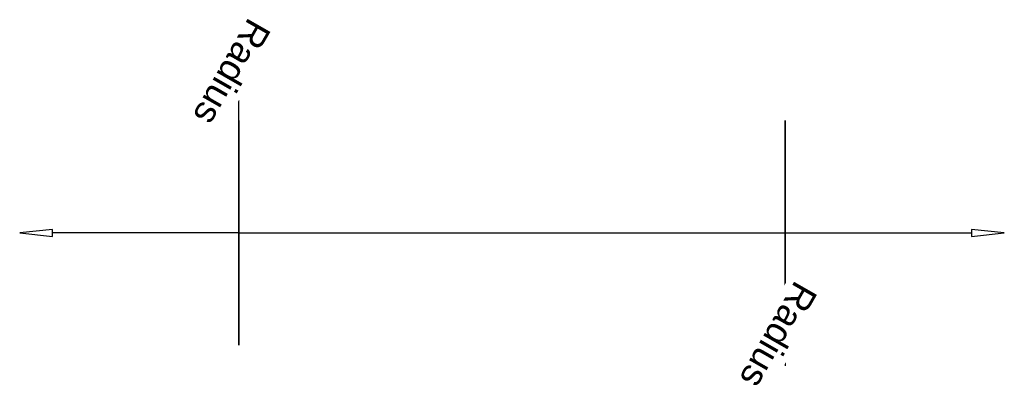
# Model space of a CAD drawing. Header units: millimetres. Extents: x -274 to 274, y -85 to 119.
import ezdxf

# ---------------------------------------------------------------- set-up
doc = ezdxf.new("R2010")
doc.units = ezdxf.units.MM
doc.layers.add('A-DETL', color=90, linetype='Continuous', lineweight=30)
doc.layers.add('A-GENM', color=13, linetype='Continuous', lineweight=30)
doc.styles.add('Arial', font='arial.ttf', dxfattribs={"height": 14.6304})

# ---------------------------------------------------------------- blocks, each defined once
blk = doc.blocks.new('BE_G Referentiebalk - Referentiebalk-5541919-3D View')
at = {"layer": 'A-GENM', "lineweight": 18}
for p, q in [((-0.1, 86, 95.5), (-0.1, 87.19, 92.22)), ((-0.1, 86, 95.5), (-0.1, 84.81, 92.22)), ((-0.1, 86, 75.5), (-0.1, 86, 95.5)), ((-0.1, 86, 75.5), (-0.1, 66, 75.5)), ((-0.1, 66, 75.5), (-0.1, 69.32, 74.29)), ((-0.1, 66, 75.5), (-0.1, 69.32, 76.71))]:
    blk.add_line(p, q, dxfattribs=at)
blk = doc.blocks.new('BE_G Referentiebalk - Referentiebalk-5541921-3D View')
at = {"layer": 'A-GENM', "lineweight": 18}
for p, q in [((304.1, 106, 75.5), (304.1, 102.68, 74.29)), ((304.1, 106, 75.5), (304.1, 102.68, 76.71)), ((304.1, 86, 75.5), (304.1, 106, 75.5)), ((304.1, 86, 95.5), (304.1, 87.19, 92.22)), ((304.1, 86, 95.5), (304.1, 84.81, 92.22)), ((304.1, 86, 75.5), (304.1, 86, 95.5))]:
    blk.add_line(p, q, dxfattribs=at)

msp = doc.modelspace()

# ---------------------------------------------------------------- linework, layer by layer
at = {"color": 1, "lineweight": 30}
for p, q in [((-152.1, 48.02, -75.44), (-152.1, 73.9, -49.56)), ((-152.1, 48.02, -12.94), (-152.1, 73.9, 12.94)), ((-152.1, 12.19, -62.5), (-152.1, 73.15, -62.5)), ((-152.1, 12.19), (-152.1, 73.15)), ((-152.1, 60.96), (-152.1, 60.96, -62.5)), ((152.1, -12.19, -62.5), (152.1, -73.15, -62.5)), ((152.1, -12.19), (152.1, -73.15)), ((152.1, -48.02, -75.44), (152.1, -73.9, -49.56)), ((152.1, -48.02, -12.94), (152.1, -73.9, 12.94)), ((152.1, -60.96), (152.1, -60.96, -62.5))]:
    msp.add_line(p, q, dxfattribs=at)
at = {"color": 94, "lineweight": 30}
for p, q in [((152.1, 62.5), (152.1, -62.5)), ((152.1, 0, 62.5), (152.1, 0, -62.5))]:
    msp.add_line(p, q, dxfattribs=at)
at = {"color": 5, "lineweight": 30}
for p, q in [((-152.1, 0), (-255.73, 0)), ((152.1, 0), (255.73, 0))]:
    msp.add_line(p, q, dxfattribs=at)
for points in [[(-274.02, 0, 0), (-255.73, -1.89, 3.92), (-255.73, 1.88, -3.92), (-274.02, 0, 0)], [(274.02, 0, 0), (255.73, 1.89, -3.92), (255.73, -1.89, 3.92), (274.02, 0, 0)]]:
    msp.add_polyline3d(points, dxfattribs=at)
at = {"color": 94, "lineweight": 30, "extrusion": (-1, -1.74533e-05, 1.69298e-15)}
msp.add_circle((0, 0, 152.1), 62.5, dxfattribs=at)
at = {"color": 94, "lineweight": 30, "extrusion": (1, -2.01319e-29, 1.69198e-15)}
msp.add_circle((0, 0, 152.1), 62.5, dxfattribs=at)
at = {"layer": 'A-DETL', "lineweight": 25}
msp.add_line((-152, 0), (152, 0), dxfattribs=at)

# ---------------------------------------------------------------- block references
at = {"layer": 'A-GENM', "lineweight": 18, "transparency": 33554432}
for name in ['BE_G Referentiebalk - Referentiebalk-5541921-3D View', 'BE_G Referentiebalk - Referentiebalk-5541919-3D View']:
    msp.add_blockref(name, (-152, -86, -75.5), dxfattribs=at)

# ---------------------------------------------------------------- next in the draw order: texts
at = {"color": 5, "lineweight": 30, "char_height": 14.63, "width": 76.0578, "attachment_point": 2, "rotation": 240.1865, "line_spacing_factor": 0.941778, "style": 'Arial', "bg_fill": 3, "box_fill_scale": 1.25, "bg_fill_color": 256, "bg_fill_true_color": 13158600, "bg_fill_transparency": 0}
for insert in [(-149.48, 85.71, -60.5), (154.72, -60.6, -60.5)]:
    msp.add_mtext('Radius', dxfattribs=dict(at, insert=insert))

doc.saveas('drawing.dxf')
